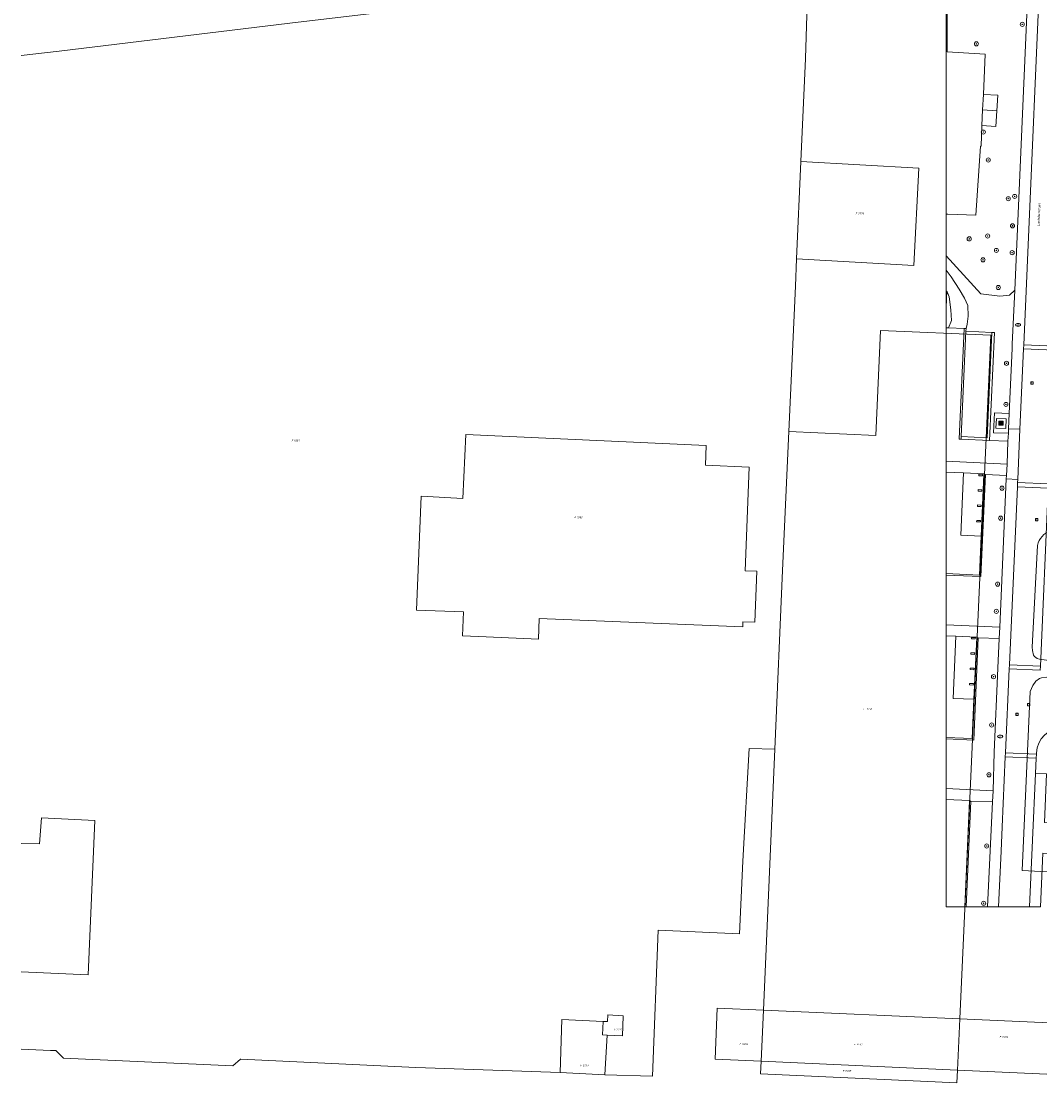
# Model space of a CAD drawing. Header units: metres. Extents: x 207466 to 209466, y 475780 to 477780.
# Tile 3 of 189: x 207466 to 207663, y 476156 to 476361. Entities that reach past the tile are written whole.
import ezdxf
from ezdxf.enums import TextEntityAlignment as Align

# ---------------------------------------------------------------- set-up
doc = ezdxf.new("R2010")
doc.units = ezdxf.units.M
doc.layers.get('0').update_dxf_attribs({"color": 253, "linetype": 'CONTINUOUS'})
for name, color, linetype, lineweight, true_color in [('B-RO-GR-BEPLANTING_CULTUUR_BOSPLANTSOEN-GV', 7, 'CONTINUOUS', 0, 0x6d8a47), ('B-RO-GR-BOOM-S', 7, 'CONTINUOUS', 0, 0x6d8a47), ('B-RO-GR-GROENVOORZIENING-GV', 7, 'CONTINUOUS', 0, 0x6d8a47), ('B-RO-KL-WATER_BRANDLEIDING_PUT-S', 7, 'CONTINUOUS', 0, 0x478c9a), ('B-RO-OG-BEBOUWING-GV', 7, 'CONTINUOUS', 0, 0xa50000), ('B-RO-OG-BEBOUWING_LAGE TRAFO-GV', 7, 'CONTINUOUS', 0, 0xa50000)]:
    doc.layers.add(name, color=color, linetype=linetype, lineweight=lineweight, true_color=true_color)
for name, color, linetype, lineweight in [('B-RO-IE-MEUBILAIR_WEGMEUBILAIR-S', 253, 'CONTINUOUS', 0), ('B-RO-OG-TERREIN_CULTUURSCHEIDING-GV', 253, 'CONTINUOUS', 0), ('B-RO-OG-TERREIN_ERF-GV', 253, 'CONTINUOUS', 0), ('B-RO-OG-TOPOGRAFIE-T18', 7, 'CONTINUOUS', 0), ('B-RO-RI-GWA_RIOOLPUT-S', 253, 'CONTINUOUS', 0), ('B-RO-VH-ONVERHARD-GV', 253, 'CONTINUOUS', 0), ('B-RO-VH-VERHARDING_BETON-GV', 253, 'CONTINUOUS', 0), ('B-RO-VH-VERHARDING_BETONSTRAATSTEEN-GV', 253, 'CONTINUOUS', 0), ('B-RO-VH-VERHARDING_HALFVERHARDING_GRIND-GV', 253, 'CONTINUOUS', 0), ('B-RO-VH-VERHARDING_TEGEL-GV', 253, 'CONTINUOUS', 0), ('B-WE-KG-GRENS_PERCEEL-GV', 150, 'CONTINUOUS', 18), ('B-WE-KG-GRENS_PERCEEL-S', 150, 'CONTINUOUS', 25)]:
    doc.layers.add(name, color=color, linetype=linetype, lineweight=lineweight)
doc.styles.add('NLCS-ISO', font='NLCS-ISO.ttf')
doc.styles.add('NLCS-ISO-M200-T18', font='NLCS-ISO.ttf', dxfattribs={"height": 1.8})

# ---------------------------------------------------------------- blocks, each defined once
blk = doc.blocks.new('SIE-WEG_AFVAL_APART_PLAATS-SO1')
at = {"linetype": 'Continuous'}
for points in [[(-1.5, -1.5), (-0.25, -1.5), (-0.25, 1.5), (-1.5, 1.5)], [(1.5, 1.5), (0.25, 1.5), (0.25, -1.5), (1.5, -1.5)]]:
    blk.add_hatch(color=0, dxfattribs=at).paths.add_polyline_path(points)
h = blk.add_hatch(color=0, dxfattribs=at)
h.paths.add_polyline_path([(-1.5, -1.5), (-0.25, -1.5), (-0.25, 1.5), (-1.5, 1.5)])
h.paths.add_polyline_path([(1.5, 1.5), (0.25, 1.5), (0.25, -1.5), (1.5, -1.5)])
at = {"color": 0, "linetype": 'ByBlock', "lineweight": -2, "flags": 128}
for points in [[(-2, -2), (2, -2), (2, 2), (-2, 2), (-2, -2)], [(-1.5, -1.5), (-0.25, -1.5), (-0.25, 1.5), (-1.5, 1.5), (-1.5, -1.5)]]:
    blk.add_lwpolyline(points, dxfattribs=at)
at = {"color": 0, "linetype": 'ByBlock', "lineweight": -2, "extrusion": (0, 0, -1), "flags": 128}
blk.add_lwpolyline([(-1.5, -1.5), (-0.25, -1.5), (-0.25, 1.5), (-1.5, 1.5), (-1.5, -1.5)], dxfattribs=at)
blk = doc.blocks.new('SRI-PUT_INSPECTIEPUT_RIOOLPUT-SO1')
at = {"color": 0, "linetype": 'ByBlock', "lineweight": -2, "flags": 128}
blk.add_lwpolyline([(-1.125, -1.125), (1.125, -1.125), (1.125, 1.125), (-1.125, 1.125), (-1.125, -1.125)], dxfattribs=at)
at = {"color": 0, "linetype": 'ByBlock', "lineweight": -2, "insert": (0, 0.2828), "char_height": 1.5, "attachment_point": 5, "line_spacing_factor": 0.8, "style": 'NLCS-ISO'}
blk.add_mtext('{\\C0;r}', dxfattribs=at)
blk = doc.blocks.new('SKL-WATER_BRANDKRAAN_BRANDPUT-SO1')
at = {"color": 0, "linetype": 'ByBlock', "lineweight": -2}
blk.add_ellipse((0, 0), major_axis=(2.5, 0), ratio=0.54, dxfattribs=at)
at = {"color": 0, "linetype": 'ByBlock', "lineweight": -2, "insert": (0.1554, 0), "char_height": 1.5, "attachment_point": 5, "line_spacing_factor": 0.8, "style": 'NLCS-ISO'}
blk.add_mtext('{\\C0;bk}', dxfattribs=at)
blk = doc.blocks.new('SGR-BOOM_01-SO1')
at = {"linetype": 'Continuous'}
h = blk.add_hatch(color=0, dxfattribs=at)
edge = h.paths.add_edge_path()
edge.add_arc((0, 0), 0.25, 0, 360)
at = {"color": 0, "linetype": 'ByBlock', "lineweight": -2}
for radius in [2, 0.25]:
    blk.add_circle((0, 0), radius, dxfattribs=at)
blk = doc.blocks.new('SKG-PERCEELNUMMER-SO')
at = {"style": 'NLCS-ISO', "oblique": 10, "flags": 1}
blk.add_attdef('GEMEENTECODE', text='', height=1.8, dxfattribs=at).set_placement((0, 2.6), align=Align.MIDDLE_CENTER)
at = {"style": 'NLCS-ISO', "oblique": 10}
blk.add_attdef('SECTIE', text='', height=1.8, dxfattribs=at).set_placement((-0.5, 0), align=Align.MIDDLE_RIGHT)
blk.add_attdef('PERCEELNUMMER', text='', height=1.8, dxfattribs=at).set_placement((0.5, 0), align=Align.MIDDLE_LEFT)

msp = doc.modelspace()

# ---------------------------------------------------------------- linework, layer by layer
at = {"layer": 'B-RO-GR-BEPLANTING_CULTUUR_BOSPLANTSOEN-GV', "flags": 128}
for points in [[(207645.29, 476323.59), (207645.29, 476315.52), (207652.04, 476308.15), (207655.73, 476307.7), (207657.58, 476307.89), (207658.58, 476308.87), (207662.09, 476388.99)], [(207645.57, 476370.02), (207645.49, 476355.03), (207652.85, 476354.58), (207652.56, 476346.77), (207655.3, 476346.6), (207655.11, 476343.59), (207654.93, 476340.59), (207652.19, 476340.75), (207652.08, 476336.74), (207651.93, 476336.75), (207651.05, 476323.42), (207645.61, 476323.58), (207645.29, 476323.59)]]:
    msp.add_lwpolyline(points, dxfattribs=at)
at = {"layer": 'B-RO-GR-GROENVOORZIENING-GV', "flags": 128}
msp.add_lwpolyline([(207654.64, 476300.69), (207654.14, 476300.72), (207653.24, 476280.33), (207648.24, 476280.55), (207648.22, 476280.05), (207653.71, 476279.81), (207654.64, 476300.69)], dxfattribs=at)
at = {"layer": 'B-RO-OG-BEBOUWING-GV', "flags": 128}
for points in [[(207652.56, 476346.77), (207652.38, 476343.76), (207655.11, 476343.59), (207655.3, 476346.6), (207652.56, 476346.77)], [(207655.11, 476343.59), (207652.38, 476343.76), (207652.19, 476340.75), (207654.93, 476340.59), (207655.11, 476343.59)], [(207645.29, 476273.67), (207645.29, 476254.06), (207651.76, 476253.77), (207652.1, 476261.32), (207648.15, 476261.49), (207648.68, 476273.52), (207645.29, 476273.67)], [(207651.62, 476272.99), (207652.37, 476272.96), (207652.38, 476273.24), (207651.63, 476273.27), (207651.62, 476272.99)], [(207651.49, 476270.01), (207652.24, 476269.98), (207652.25, 476270.26), (207651.5, 476270.29), (207651.49, 476270.01)], [(207651.35, 476267.04), (207652.1, 476267), (207652.11, 476267.28), (207651.37, 476267.32), (207651.35, 476267.04)], [(207651.22, 476264.06), (207651.97, 476264.03), (207651.98, 476264.31), (207651.23, 476264.34), (207651.22, 476264.06)], [(207645.29, 476242.01), (207645.29, 476222.36), (207650.36, 476222.13), (207650.7, 476229.76), (207646.65, 476229.9), (207647.19, 476241.93), (207645.29, 476242.01)], [(207650.21, 476241.43), (207650.96, 476241.4), (207650.98, 476241.68), (207650.23, 476241.71), (207650.21, 476241.43)], [(207650.84, 476238.7), (207650.1, 476238.74), (207650.08, 476238.46), (207650.83, 476238.42), (207650.84, 476238.7)], [(207649.95, 476235.48), (207650.7, 476235.45), (207650.71, 476235.73), (207649.96, 476235.76), (207649.95, 476235.48)], [(207649.82, 476232.5), (207650.57, 476232.47), (207650.58, 476232.75), (207649.83, 476232.78), (207649.82, 476232.5)], [(207645.29, 476210.35), (207645.29, 476189.55), (207648.91, 476189.55), (207648.91, 476189.55), (207649.82, 476210.05), (207649.82, 476210.15), (207645.29, 476210.35)]]:
    msp.add_lwpolyline(points, dxfattribs=at)
at = {"layer": 'B-RO-OG-BEBOUWING_LAGE TRAFO-GV', "flags": 128}
msp.add_lwpolyline([(207645.29, 476307.65), (207645.29, 476305.05), (207645.32, 476305.04), (207645.41, 476307.64), (207645.29, 476307.65)], dxfattribs=at)
at = {"layer": 'B-RO-OG-TERREIN_CULTUURSCHEIDING-GV', "flags": 128}
for points in [[(207645.29, 476315.52), (207645.29, 476312.76), (207646.3, 476311.47), (207647.86, 476309.1), (207648.86, 476307.32), (207649.49, 476305.89), (207649.57, 476303.86), (207649.38, 476302.33), (207649.17, 476301.44), (207649.15, 476300.94), (207654.14, 476300.72), (207654.64, 476300.69), (207653.71, 476279.81), (207657.28, 476279.65), (207657.35, 476281.19), (207654.49, 476281.31), (207654.65, 476285.16), (207657.52, 476285.04), (207658.09, 476297.61), (207658.12, 476298.41), (207658.58, 476308.87), (207657.58, 476307.89), (207655.73, 476307.7), (207652.04, 476308.15), (207645.29, 476315.52)], [(207645.29, 476308.78), (207645.29, 476301.61), (207645.74, 476301.59), (207646.34, 476303.02), (207646.22, 476305.1), (207645.93, 476307.58), (207645.48, 476308.54), (207645.29, 476308.78)], [(207645.29, 476308.4), (207645.29, 476304.3), (207645.3, 476304.29), (207645.32, 476305.04), (207645.41, 476307.64), (207645.44, 476308.39), (207645.29, 476308.4)], [(207645.29, 476253.76), (207645.29, 476244.12), (207655.68, 476243.65), (207656.96, 476272.38), (207656.99, 476273.05), (207652.93, 476273.23), (207652.05, 476253.46), (207645.29, 476253.76)], [(207645.29, 476222.06), (207645.29, 476212.45), (207654.42, 476212.04), (207654.59, 476219.48), (207655.32, 476235.72), (207655.58, 476241.46), (207651.52, 476241.64), (207650.64, 476221.82), (207645.29, 476222.06)], [(207649.21, 476189.55), (207653.33, 476189.55), (207654.31, 476209.85), (207650.12, 476210.03), (207649.21, 476189.55)]]:
    msp.add_lwpolyline(points, dxfattribs=at)
at = {"layer": 'B-RO-OG-TERREIN_ERF-GV', "flags": 128}
for points in [[(207645.29, 476323.59), (207645.61, 476323.58), (207651.05, 476323.42), (207651.93, 476336.75), (207652.08, 476336.74), (207652.19, 476340.75), (207652.38, 476343.76), (207652.56, 476346.77), (207652.85, 476354.58), (207645.49, 476355.03), (207645.57, 476370.02), (207645.53, 476371.07), (207645.29, 476374.13), (207645.29, 476374.13), (207645.29, 476323.59)], [(207652.63, 476273.25), (207652.64, 476273.35), (207648.68, 476273.52), (207648.15, 476261.49), (207652.1, 476261.32), (207652.63, 476273.25)], [(207651.62, 476272.99), (207651.63, 476273.27), (207652.38, 476273.24), (207652.37, 476272.96), (207651.62, 476272.99)], [(207651.49, 476270.01), (207651.5, 476270.29), (207652.25, 476270.26), (207652.24, 476269.98), (207651.49, 476270.01)], [(207651.35, 476267.04), (207651.37, 476267.32), (207652.11, 476267.28), (207652.1, 476267), (207651.35, 476267.04)], [(207651.22, 476264.06), (207651.23, 476264.34), (207651.98, 476264.31), (207651.97, 476264.03), (207651.22, 476264.06)], [(207651.23, 476241.65), (207651.23, 476241.75), (207647.19, 476241.93), (207646.65, 476229.9), (207650.7, 476229.76), (207651.23, 476241.65)], [(207650.21, 476241.43), (207650.23, 476241.71), (207650.98, 476241.68), (207650.96, 476241.4), (207650.21, 476241.43)], [(207650.08, 476238.46), (207650.1, 476238.74), (207650.84, 476238.7), (207650.83, 476238.42), (207650.08, 476238.46)], [(207649.95, 476235.48), (207649.96, 476235.76), (207650.71, 476235.73), (207650.7, 476235.45), (207649.95, 476235.48)], [(207649.82, 476232.5), (207649.83, 476232.78), (207650.58, 476232.75), (207650.57, 476232.47), (207649.82, 476232.5)]]:
    msp.add_lwpolyline(points, dxfattribs=at)
at = {"layer": 'B-RO-VH-ONVERHARD-GV', "flags": 128}
msp.add_lwpolyline([(207645.29, 476312.76), (207645.29, 476308.78), (207645.48, 476308.54), (207645.93, 476307.58), (207646.22, 476305.1), (207646.34, 476303.02), (207645.74, 476301.59), (207648.77, 476301.46), (207649.17, 476301.44), (207649.38, 476302.33), (207649.57, 476303.86), (207649.49, 476305.89), (207648.86, 476307.32), (207647.86, 476309.1), (207646.3, 476311.47), (207645.29, 476312.76)], dxfattribs=at)
at = {"layer": 'B-RO-VH-VERHARDING_BETON-GV', "flags": 128}
msp.add_lwpolyline([(207656.86, 476282.1), (207656.94, 476284), (207655.04, 476284.08), (207654.96, 476282.18), (207656.86, 476282.1)], dxfattribs=at)
at = {"layer": 'B-RO-VH-VERHARDING_BETONSTRAATSTEEN-GV', "flags": 128}
for points in [[(207667.12, 476317.28), (207668.04, 476338.44), (207668.13, 476340.64), (207668.28, 476344.21), (207668.46, 476348.38), (207668.56, 476350.58), (207670.21, 476388), (207670.23, 476388.83), (207664.3, 476389.05), (207660.32, 476298.31), (207666.26, 476298.05), (207666.26, 476298.24), (207666.4, 476302.32), (207667.12, 476317.28)], [(207645.29, 476301.61), (207645.29, 476275.78), (207657.09, 476275.25), (207657.28, 476279.65), (207653.71, 476279.81), (207648.22, 476280.05), (207647.82, 476280.07), (207648.77, 476301.46), (207645.74, 476301.59), (207645.29, 476301.61)], [(207649.15, 476300.94), (207649.17, 476301.44), (207648.77, 476301.46), (207647.82, 476280.07), (207648.22, 476280.05), (207648.24, 476280.55), (207649.15, 476300.94)], [(207654.14, 476300.72), (207649.15, 476300.94), (207648.24, 476280.55), (207653.24, 476280.33), (207654.14, 476300.72)], [(207666.23, 476297.25), (207660.28, 476297.51), (207659.59, 476281.98), (207659.16, 476272.28), (207659.13, 476271.66), (207665.1, 476271.4), (207665.53, 476281.32)], [(207666.26, 476298.05), (207660.32, 476298.31), (207660.28, 476297.51), (207666.23, 476297.25), (207666.26, 476298.05)], [(207665.06, 476270.6), (207659.09, 476270.86), (207657.56, 476236.42), (207663.55, 476236.16), (207665.06, 476270.6)], [(207665.1, 476271.4), (207659.13, 476271.66), (207659.09, 476270.86), (207665.06, 476270.6), (207665.1, 476271.4)], [(207663.51, 476235.36), (207657.52, 476235.62), (207656.79, 476219.38), (207662.78, 476219.11), (207662.79, 476219.39)], [(207663.55, 476236.16), (207657.56, 476236.42), (207657.52, 476235.62), (207663.51, 476235.36), (207663.55, 476236.16)], [(207662.78, 476219.11), (207656.79, 476219.38), (207656.75, 476218.59), (207662.74, 476218.31), (207662.78, 476219.11)], [(207655.45, 476189.55), (207661.44, 476189.55), (207662.61, 476215.39), (207662.74, 476218.31), (207656.75, 476218.59), (207656.14, 476205.03), (207655.93, 476200.36), (207655.45, 476189.55)]]:
    msp.add_lwpolyline(points, dxfattribs=at)
at = {"layer": 'B-RO-VH-VERHARDING_BETONSTRAATSTEEN-GV'}
msp.add_arc((207667.79, 476219.16), 5.01, 90.0646, 177.369, dxfattribs=at)
at = {"layer": 'B-RO-VH-VERHARDING_HALFVERHARDING_GRIND-GV', "flags": 128}
for points in [[(207645.29, 476254.06), (207645.29, 476253.76), (207652.05, 476253.46), (207652.93, 476273.23), (207652.63, 476273.25), (207652.1, 476261.32), (207651.76, 476253.77), (207645.29, 476254.06)], [(207645.29, 476222.36), (207645.29, 476222.06), (207650.64, 476221.82), (207651.52, 476241.64), (207651.23, 476241.65), (207650.7, 476229.76), (207650.36, 476222.13), (207645.29, 476222.36)], [(207648.91, 476189.55), (207649.21, 476189.55), (207650.12, 476210.03), (207649.82, 476210.05), (207648.91, 476189.55)]]:
    msp.add_lwpolyline(points, dxfattribs=at)
at = {"layer": 'B-RO-VH-VERHARDING_TEGEL-GV', "flags": 128}
for points in [[(207664.3, 476389.05), (207664.33, 476390.21), (207664.34, 476390.37), (207662.09, 476388.99), (207658.58, 476308.87), (207658.12, 476298.41), (207658.09, 476297.61), (207657.52, 476285.04), (207657.39, 476282.08), (207659.59, 476281.98), (207660.28, 476297.51), (207660.32, 476298.31), (207664.3, 476389.05)], [(207645.29, 476308.4), (207645.29, 476307.65), (207645.41, 476307.64), (207645.44, 476308.39), (207645.29, 476308.4)], [(207645.29, 476304.3), (207645.3, 476304.29), (207645.32, 476305.04), (207645.29, 476305.05), (207645.29, 476305.05), (207645.29, 476304.3)], [(207657.39, 476282.08), (207657.52, 476285.04), (207654.65, 476285.16), (207654.49, 476281.31), (207657.35, 476281.19), (207657.39, 476282.08)], [(207656.86, 476282.1), (207654.96, 476282.18), (207655.04, 476284.08), (207656.94, 476284), (207656.86, 476282.1)], [(207659.59, 476281.98), (207657.39, 476282.08), (207657.35, 476281.19), (207657.28, 476279.65), (207657.09, 476275.25), (207656.99, 476273.05), (207656.96, 476272.38), (207659.16, 476272.28), (207659.59, 476281.98)], [(207645.29, 476275.78), (207645.29, 476273.67), (207648.68, 476273.52), (207652.64, 476273.35), (207652.63, 476273.25), (207652.93, 476273.23), (207656.99, 476273.05), (207657.09, 476275.25), (207645.29, 476275.78)], [(207653.33, 476189.55), (207655.45, 476189.55), (207655.93, 476200.36), (207656.14, 476205.03), (207656.75, 476218.59), (207656.79, 476219.38), (207657.52, 476235.62), (207657.56, 476236.42), (207659.09, 476270.86), (207659.13, 476271.66), (207659.16, 476272.28), (207656.96, 476272.38), (207655.68, 476243.65), (207655.58, 476241.46), (207655.32, 476235.72), (207654.59, 476219.48), (207654.42, 476212.04), (207654.31, 476209.85), (207653.33, 476189.55)], [(207645.29, 476244.12), (207645.29, 476242.01), (207647.19, 476241.93), (207651.23, 476241.75), (207651.23, 476241.65), (207651.52, 476241.64), (207655.58, 476241.46), (207655.68, 476243.65), (207645.29, 476244.12)], [(207662.79, 476219.39), (207662.78, 476219.11), (207662.74, 476218.31), (207662.61, 476215.39), (207664.76, 476215.29), (207668.75, 476215.11), (207672.77, 476214.93), (207677.75, 476214.7), (207677.73, 476214.23), (207684.27, 476213.93), (207684.29, 476214.41), (207687.87, 476214.24), (207697.06, 476213.83), (207701.76, 476213.61), (207701.93, 476217.46), (207699.44, 476217.58)], [(207661.44, 476189.55), (207663.56, 476189.55), (207664.04, 476199.92), (207667.36, 476199.77), (207667.54, 476203.77), (207668.24, 476203.73), (207668.33, 476205.73), (207664.32, 476205.91), (207664.76, 476215.29), (207662.61, 476215.39), (207661.44, 476189.55)], [(207645.29, 476212.45), (207645.29, 476210.35), (207649.82, 476210.15), (207649.82, 476210.05), (207650.12, 476210.03), (207654.31, 476209.85), (207654.42, 476212.04), (207645.29, 476212.45)]]:
    msp.add_lwpolyline(points, dxfattribs=at)
at = {"layer": 'B-RO-VH-VERHARDING_TEGEL-GV'}
msp.add_arc((207667.79, 476219.16), 5.01, 90.0646, 177.369, dxfattribs=at)
at = {"layer": 'B-WE-KG-GRENS_PERCEEL-GV'}
for points in [[(207466.35, 476354.28), (207473.7, 476355.14), (207518.33, 476360.54), (207560.51, 476365.58), (207590.74, 476369.25), (207618.65, 476372.61), (207618.1, 476353.73), (207617.21, 476333.81), (207640.06, 476332.51), (207639.03, 476313.69), (207616.38, 476314.98), (207616.14, 476309.65), (207614.88, 476281.51), (207631.7, 476280.75), (207632.62, 476301.1), (207653.97, 476300.16), (207647.97, 476167.88), (207672.52, 476166.8)], [(207466.35, 476162.04), (207472.01, 476161.78), (207473.02, 476161.74), (207474.53, 476160.28), (207507.3, 476158.8), (207508.79, 476160.07), (207508.81, 476160.09), (207542.7, 476158.5), (207570.62, 476157.52), (207570.94, 476167.77), (207578.92, 476167.36), (207578.92, 476167.4), (207579.78, 476167.36), (207579.83, 476168.64), (207582.8, 476168.45), (207582.8, 476168.42), (207582.7, 476164.58), (207579.7, 476164.74), (207579.3, 476157.05), (207588.48, 476156.81), (207589.58, 476185.07), (207605.33, 476184.33), (207605.99, 476198.4), (207607.22, 476220.23), (207612.17, 476220.09), (207613.67, 476254.64), (207614.88, 476281.51), (207616.14, 476309.65), (207616.38, 476314.98), (207617.21, 476333.81), (207618.1, 476353.73), (207618.65, 476372.61)], [(207560.51, 476365.58), (207518.33, 476360.54), (207473.7, 476355.14), (207466.35, 476354.28)], [(207664.71, 476237.27), (207663.38, 476237.47), (207662.93, 476237.61), (207662.39, 476238.03), (207662.24, 476238.28), (207662.01, 476239.18), (207661.95, 476239.83), (207662.98, 476259.49), (207663.11, 476259.97), (207663.3, 476260.43), (207663.56, 476260.86)], [(207667.27, 476196.22), (207660, 476196.61), (207661.56, 476231.24), (207662.11, 476232.42), (207662.66, 476233.23), (207663.39, 476233.74), (207663.76, 476233.9)], [(207672.05, 476156.89), (207647.52, 476157.98), (207647.41, 476155.52), (207609.41, 476157.24), (207609.51, 476159.67), (207600.59, 476160.06), (207601.01, 476169.95), (207609.95, 476169.55), (207612.17, 476220.09), (207607.22, 476220.23), (207605.99, 476198.4), (207605.33, 476184.33), (207589.58, 476185.07), (207588.48, 476156.81), (207579.3, 476157.05), (207570.62, 476157.52), (207542.7, 476158.5), (207508.81, 476160.09), (207508.79, 476160.07), (207507.3, 476158.8), (207474.53, 476160.28), (207473.02, 476161.74), (207472.01, 476161.78), (207466.35, 476162.04)], [(207466.35, 476176.96), (207479.28, 476176.38), (207480.61, 476206.28), (207470.26, 476206.79), (207469.87, 476201.73), (207466.35, 476201.85)], [(207466.35, 476201.85), (207469.87, 476201.73), (207470.26, 476206.79), (207480.61, 476206.28), (207479.28, 476176.38), (207466.35, 476176.96)]]:
    msp.add_lwpolyline(points, dxfattribs=at)
for points in [[(207617.21, 476333.81), (207616.38, 476314.98), (207639.03, 476313.69), (207640.06, 476332.51)], [(207612.17, 476220.09), (207609.95, 476169.55), (207647.97, 476167.88), (207653.97, 476300.16), (207632.62, 476301.1), (207631.7, 476280.75), (207614.88, 476281.51), (207613.67, 476254.64)], [(207551.95, 476246.63), (207551.72, 476241.98), (207556.34, 476241.8), (207566.42, 476241.37), (207566.58, 476245.38), (207605.95, 476243.75), (207605.99, 476244.69), (207608.27, 476244.66), (207608.71, 476254.51), (207606.4, 476254.61), (207607.22, 476274.66), (207598.74, 476275.03), (207598.9, 476278.84), (207552.35, 476280.94), (207551.78, 476268.59), (207543.75, 476269.03), (207542.84, 476246.94)], [(207542.84, 476246.94), (207543.75, 476269.03), (207551.78, 476268.59), (207552.35, 476280.94), (207598.9, 476278.84), (207598.74, 476275.03), (207607.22, 476274.66), (207606.4, 476254.61), (207608.71, 476254.51), (207608.27, 476244.66), (207605.99, 476244.69), (207605.95, 476243.75), (207566.58, 476245.38), (207566.42, 476241.37), (207556.34, 476241.8), (207551.72, 476241.98), (207551.95, 476246.63)], [(207668.15, 476249.01), (207668.42, 476255.01), (207668.7, 476260.99), (207668.75, 476262.23), (207666.03, 476262.39), (207665.54, 476262.28), (207665.07, 476262.11), (207664.63, 476261.88), (207664.23, 476261.59), (207663.87, 476261.25), (207663.56, 476260.86), (207663.3, 476260.43), (207663.11, 476259.97), (207662.98, 476259.49), (207661.95, 476239.83), (207662.01, 476239.18), (207662.24, 476238.28), (207662.39, 476238.03), (207662.93, 476237.61), (207663.38, 476237.47), (207664.71, 476237.27), (207665.07, 476237.24), (207667.61, 476237.03), (207667.88, 476243.01)], [(207704.14, 476213.53), (207704.57, 476222.21), (207704.81, 476229.45), (207704.75, 476230.28), (207704.66, 476230.68), (207704.42, 476231.28), (207703.96, 476231.79), (207703.3, 476232.15), (207702.67, 476232.31), (207701.98, 476232.41), (207701.61, 476232.42), (207664.72, 476234.03), (207663.76, 476233.9), (207663.39, 476233.74), (207662.66, 476233.23), (207662.11, 476232.42), (207661.56, 476231.24), (207660, 476196.61), (207667.27, 476196.22), (207668.12, 476215.15)], [(207609.51, 476159.67), (207609.95, 476169.55), (207601.01, 476169.95), (207600.59, 476160.06)], [(207579.3, 476157.05), (207579.7, 476164.74), (207578.85, 476164.79), (207578.92, 476167.36), (207570.94, 476167.77), (207570.62, 476157.52)], [(207582.8, 476168.42), (207582.8, 476168.45), (207579.83, 476168.64), (207579.78, 476167.36), (207578.92, 476167.4), (207578.92, 476167.36), (207578.85, 476164.79), (207579.7, 476164.74), (207582.7, 476164.58)], [(207609.51, 476159.67), (207647.52, 476157.98), (207647.97, 476167.88), (207609.95, 476169.55)], [(207647.97, 476167.88), (207647.52, 476157.98), (207672.05, 476156.89), (207672.52, 476166.8)], [(207647.52, 476157.98), (207609.51, 476159.67), (207609.41, 476157.24), (207647.41, 476155.52)]]:
    msp.add_lwpolyline(points, close=True, dxfattribs=at)

# ---------------------------------------------------------------- block references
at = {"layer": 'B-RO-GR-BOOM-S', "xscale": 0.2, "yscale": 0.2, "zscale": 0.2}
for p in [(207660.04, 476360.32), (207651.17, 476356.55), (207652.5, 476339.48), (207653.46, 476334.08), (207657.33, 476326.58), (207658.58, 476327.03), (207658.16, 476321.34), (207653.34, 476319.36), (207649.78, 476318.81), (207655.04, 476316.58), (207658.08, 476316.15), (207652.44, 476314.76), (207655.4, 476309.41), (207656.99, 476294.72), (207656.88, 476286.78), (207656.11, 476270.58), (207655.87, 476264.77), (207655.27, 476252.01), (207655.03, 476246.74), (207654.49, 476234.1), (207654.13, 476224.76), (207653.59, 476215.12), (207653.17, 476201.34), (207652.58, 476190.26)]:
    msp.add_blockref('SGR-BOOM_01-SO1', p, dxfattribs=at)
at = {"layer": 'B-RO-IE-MEUBILAIR_WEGMEUBILAIR-S', "xscale": 0.2, "yscale": 0.2, "zscale": 0.2}
msp.add_blockref('SIE-WEG_AFVAL_APART_PLAATS-SO1', (207655.94, 476283.14), dxfattribs=at)
at = {"layer": 'B-RO-KL-WATER_BRANDLEIDING_PUT-S', "xscale": 0.2, "yscale": 0.2, "zscale": 0.2}
for p in [(207659.23, 476302.17), (207655.77, 476222.54)]:
    msp.add_blockref('SKL-WATER_BRANDKRAAN_BRANDPUT-SO1', p, dxfattribs=at)
at = {"layer": 'B-RO-RI-GWA_RIOOLPUT-S', "xscale": 0.2, "yscale": 0.2, "zscale": 0.2}
for p in [(207661.94, 476290.94), (207662.85, 476264.47), (207661.27, 476228.7), (207659.04, 476226.82)]:
    msp.add_blockref('SRI-PUT_INSPECTIEPUT_RIOOLPUT-SO1', p, dxfattribs=at)
at = {"layer": 'B-WE-KG-GRENS_PERCEEL-S', "xscale": 0.2, "yscale": 0.2, "zscale": 0.2}
for p, values in [((207628.17, 476323.76), {'PERCEELNUMMER': '3996', 'SECTIE': 'F'}), ((207519.04, 476279.77), {'PERCEELNUMMER': '1887', 'SECTIE': 'F'}), ((207573.77, 476264.94), {'PERCEELNUMMER': '1885', 'SECTIE': 'F'}), ((207629.69, 476227.88), {'PERCEELNUMMER': '3458', 'SECTIE': 'F'}), ((207581.39, 476165.82), {'PERCEELNUMMER': '2732', 'SECTIE': 'F'}), ((207656.04, 476164.38), {'PERCEELNUMMER': '3456', 'SECTIE': 'F'}), ((207605.71, 476163.01), {'PERCEELNUMMER': '3454', 'SECTIE': 'F'}), ((207627.87, 476162.92), {'PERCEELNUMMER': '3457', 'SECTIE': 'F'}), ((207574.88, 476158.91), {'PERCEELNUMMER': '2733', 'SECTIE': 'F'}), ((207625.68, 476157.81), {'PERCEELNUMMER': '3455', 'SECTIE': 'F'})]:
    msp.add_blockref('SKG-PERCEELNUMMER-SO', p, dxfattribs=at).add_auto_attribs(values)

# ---------------------------------------------------------------- texts
at = {"layer": 'B-RO-OG-TOPOGRAFIE-T18', "insert": (207663.26, 476323.53), "char_height": 0.45, "attachment_point": 5, "rotation": 87.6, "line_spacing_factor": 0.8, "style": 'NLCS-ISO-M200-T18'}
msp.add_mtext('{\\fArial|b0|i0|c0|p34;\\C256;Landsherenlaan}', dxfattribs=at)

doc.saveas('drawing.dxf')
